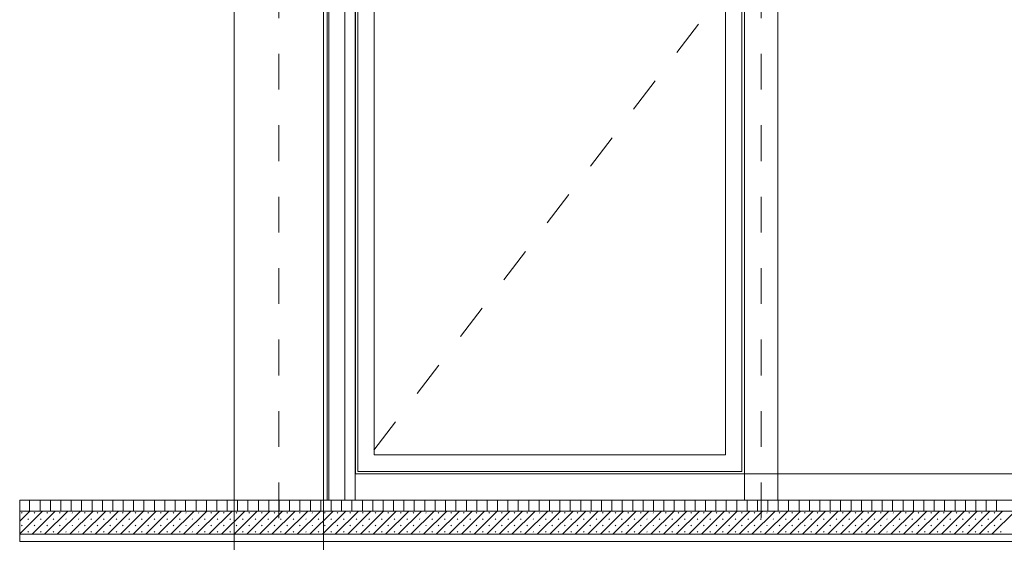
# Model space of a CAD drawing. Header units: metres. Extents: x 69 to 122.5, y -21.4 to -4.6.
# Tile 85 of 250: x 71.4 to 74.2, y -15.3 to -13.9. Entities that reach past the tile are written whole.
import ezdxf

# ---------------------------------------------------------------- set-up
doc = ezdxf.new("R2010")
doc.units = ezdxf.units.M
doc.header["$LTSCALE"] = 0.02
doc.linetypes.add('Dash Style-25', pattern=[1.2, 0.4, -0.8])
doc.linetypes.add('gestrichelt - 02', pattern=[4, 2, -2])
for name, color, linetype, lineweight in [('013_Beton und Stahlbetonarbeiten-330 Außenwände', 7, 'Continuous', 25), ('025_Estricharbeiten-320 Estrich', 7, 'Continuous', 9), ('025_Estricharbeiten-320 FbHz', 7, 'Continuous', 9), ('028_Parkettarbeiten-320 Stäbchenparkett', 7, 'Continuous', 9), ('032_Metallarbeiten-Fenster', 7, 'Continuous', 5), ('Keine', 7, 'Continuous', 9)]:
    doc.layers.add(name, color=color, linetype=linetype, lineweight=lineweight)

msp = doc.modelspace()

# ---------------------------------------------------------------- linework, layer by layer
at = {"layer": '013_Beton und Stahlbetonarbeiten-330 Außenwände', "lineweight": 18}
msp.add_lwpolyline([(75.5575, -11.9609), (71.3946, -11.9609), (71.3946, -12.2109), (71.995, -12.2109), (71.995, -15.4109), (72.245, -15.4109), (72.245, -12.2109), (74.695, -12.2109), (74.695, -15.4109), (74.945, -15.4109), (74.945, -12.2109), (75.5575, -12.2109)], close=True, dxfattribs=at)
at = {"layer": '025_Estricharbeiten-320 Estrich', "color": 251, "linetype": 'Continuous', "lineweight": 9, "true_color": 0x555555}
for p, q in [((71.3946, -15.2696), (71.4233, -15.2409)), ((71.3946, -15.305), (71.4587, -15.2409)), ((71.4291, -15.3059), (71.4941, -15.2409)), ((71.4644, -15.3059), (71.5294, -15.2409)), ((71.4998, -15.3059), (71.5648, -15.2409)), ((71.5351, -15.3059), (71.6001, -15.2409)), ((71.5705, -15.3059), (71.6355, -15.2409)), ((71.6058, -15.3059), (71.6708, -15.2409)), ((71.6412, -15.3059), (71.7062, -15.2409)), ((71.6765, -15.3059), (71.7415, -15.2409)), ((71.7119, -15.3059), (71.7769, -15.2409)), ((71.7473, -15.3059), (71.8123, -15.2409)), ((71.7826, -15.3059), (71.8476, -15.2409)), ((71.818, -15.3059), (71.883, -15.2409)), ((71.8533, -15.3059), (71.9183, -15.2409)), ((71.8887, -15.3059), (71.9537, -15.2409)), ((71.924, -15.3059), (71.989, -15.2409)), ((71.9594, -15.3059), (72.0244, -15.2409)), ((71.9947, -15.3059), (72.0597, -15.2409)), ((72.0301, -15.3059), (72.0951, -15.2409)), ((72.0655, -15.3059), (72.1305, -15.2409)), ((72.1008, -15.3059), (72.1658, -15.2409)), ((72.1362, -15.3059), (72.2012, -15.2409)), ((72.1715, -15.3059), (72.2365, -15.2409)), ((72.2069, -15.3059), (72.2719, -15.2409)), ((72.2422, -15.3059), (72.3072, -15.2409)), ((72.2776, -15.3059), (72.3426, -15.2409)), ((72.3129, -15.3059), (72.3779, -15.2409)), ((72.3483, -15.3059), (72.4133, -15.2409)), ((72.3837, -15.3059), (72.4487, -15.2409)), ((72.419, -15.3059), (72.484, -15.2409)), ((72.4544, -15.3059), (72.5194, -15.2409)), ((72.4897, -15.3059), (72.5547, -15.2409)), ((72.5251, -15.3059), (72.5901, -15.2409)), ((72.5604, -15.3059), (72.6254, -15.2409)), ((72.5958, -15.3059), (72.6608, -15.2409)), ((72.6311, -15.3059), (72.6961, -15.2409)), ((72.6665, -15.3059), (72.7315, -15.2409)), ((72.7019, -15.3059), (72.7669, -15.2409)), ((72.7372, -15.3059), (72.8022, -15.2409)), ((72.7726, -15.3059), (72.8376, -15.2409)), ((72.8079, -15.3059), (72.8729, -15.2409)), ((72.8433, -15.3059), (72.9083, -15.2409)), ((72.8786, -15.3059), (72.9436, -15.2409)), ((72.914, -15.3059), (72.979, -15.2409)), ((72.9493, -15.3059), (73.0143, -15.2409)), ((72.9847, -15.3059), (73.0497, -15.2409)), ((73.0201, -15.3059), (73.0851, -15.2409)), ((73.0554, -15.3059), (73.1204, -15.2409)), ((73.0908, -15.3059), (73.1558, -15.2409)), ((73.1261, -15.3059), (73.1911, -15.2409)), ((73.1615, -15.3059), (73.2265, -15.2409)), ((73.1968, -15.3059), (73.2618, -15.2409)), ((73.2322, -15.3059), (73.2972, -15.2409)), ((73.2675, -15.3059), (73.3325, -15.2409)), ((73.3029, -15.3059), (73.3679, -15.2409)), ((73.3382, -15.3059), (73.4032, -15.2409)), ((73.3736, -15.3059), (73.4386, -15.2409)), ((73.409, -15.3059), (73.474, -15.2409)), ((73.4443, -15.3059), (73.5093, -15.2409)), ((73.4797, -15.3059), (73.5447, -15.2409)), ((73.515, -15.3059), (73.58, -15.2409)), ((73.5504, -15.3059), (73.6154, -15.2409)), ((73.5857, -15.3059), (73.6507, -15.2409)), ((73.6211, -15.3059), (73.6861, -15.2409)), ((73.6564, -15.3059), (73.7214, -15.2409)), ((73.6918, -15.3059), (73.7568, -15.2409)), ((73.7272, -15.3059), (73.7922, -15.2409)), ((73.7625, -15.3059), (73.8275, -15.2409)), ((73.7979, -15.3059), (73.8629, -15.2409)), ((73.8332, -15.3059), (73.8982, -15.2409)), ((73.8686, -15.3059), (73.9336, -15.2409)), ((73.9039, -15.3059), (73.9689, -15.2409)), ((73.9393, -15.3059), (74.0043, -15.2409)), ((73.9746, -15.3059), (74.0396, -15.2409)), ((74.01, -15.3059), (74.075, -15.2409)), ((74.0454, -15.3059), (74.1104, -15.2409)), ((74.0807, -15.3059), (74.1457, -15.2409)), ((74.1161, -15.3059), (74.1811, -15.2409)), ((71.3997, -15.2469), (71.4015, -15.2451)), ((71.4174, -15.2646), (71.4191, -15.2628)), ((71.435, -15.2469), (71.4368, -15.2451)), ((71.4527, -15.2646), (71.4545, -15.2628)), ((71.4704, -15.2469), (71.4722, -15.2451)), ((71.4881, -15.2646), (71.4898, -15.2628)), ((71.5058, -15.2469), (71.5075, -15.2451)), ((71.5234, -15.2646), (71.5252, -15.2628)), ((71.5411, -15.2469), (71.5429, -15.2451)), ((71.5588, -15.2646), (71.5606, -15.2628)), ((71.5765, -15.2469), (71.5782, -15.2451)), ((71.5941, -15.2646), (71.5959, -15.2628)), ((71.6118, -15.2469), (71.6136, -15.2451)), ((71.6295, -15.2646), (71.6313, -15.2628)), ((71.6472, -15.2469), (71.6489, -15.2451)), ((71.6649, -15.2646), (71.6666, -15.2628)), ((71.6825, -15.2469), (71.6843, -15.2451)), ((71.7002, -15.2646), (71.702, -15.2628)), ((71.7179, -15.2469), (71.7197, -15.2451)), ((71.7356, -15.2646), (71.7373, -15.2628)), ((71.7532, -15.2469), (71.755, -15.2451)), ((71.7709, -15.2646), (71.7727, -15.2628)), ((71.7886, -15.2469), (71.7904, -15.2451)), ((71.8063, -15.2646), (71.808, -15.2628)), ((71.824, -15.2469), (71.8257, -15.2451)), ((71.8416, -15.2646), (71.8434, -15.2628)), ((71.8593, -15.2469), (71.8611, -15.2451)), ((71.877, -15.2646), (71.8788, -15.2628)), ((71.8947, -15.2469), (71.8964, -15.2451)), ((71.9123, -15.2646), (71.9141, -15.2628)), ((71.93, -15.2469), (71.9318, -15.2451)), ((71.9477, -15.2646), (71.9495, -15.2628)), ((71.9654, -15.2469), (71.9671, -15.2451)), ((71.9831, -15.2646), (71.9848, -15.2628)), ((72.0007, -15.2469), (72.0025, -15.2451)), ((72.0184, -15.2646), (72.0202, -15.2628)), ((72.0361, -15.2469), (72.0379, -15.2451)), ((72.0538, -15.2646), (72.0555, -15.2628)), ((72.0714, -15.2469), (72.0732, -15.2451)), ((72.0891, -15.2646), (72.0909, -15.2628)), ((72.1068, -15.2469), (72.1086, -15.2451)), ((72.1245, -15.2646), (72.1262, -15.2628)), ((72.1422, -15.2469), (72.1439, -15.2451)), ((72.1598, -15.2646), (72.1616, -15.2628)), ((72.1775, -15.2469), (72.1793, -15.2451)), ((72.1952, -15.2646), (72.197, -15.2628)), ((72.2129, -15.2469), (72.2146, -15.2451)), ((72.2305, -15.2646), (72.2323, -15.2628)), ((72.2482, -15.2469), (72.25, -15.2451)), ((72.2659, -15.2646), (72.2677, -15.2628)), ((72.2836, -15.2469), (72.2853, -15.2451)), ((72.3012, -15.2646), (72.303, -15.2628)), ((72.3189, -15.2469), (72.3207, -15.2451)), ((72.3366, -15.2646), (72.3384, -15.2628)), ((72.3543, -15.2469), (72.3561, -15.2451)), ((72.372, -15.2646), (72.3737, -15.2628)), ((72.3896, -15.2469), (72.3914, -15.2451)), ((72.4073, -15.2646), (72.4091, -15.2628)), ((72.425, -15.2469), (72.4268, -15.2451)), ((72.4427, -15.2646), (72.4444, -15.2628)), ((72.4603, -15.2469), (72.4621, -15.2451)), ((72.478, -15.2646), (72.4798, -15.2628)), ((72.4957, -15.2469), (72.4975, -15.2451)), ((72.5134, -15.2646), (72.5151, -15.2628)), ((72.5311, -15.2469), (72.5328, -15.2451)), ((72.5487, -15.2646), (72.5505, -15.2628)), ((72.5664, -15.2469), (72.5682, -15.2451)), ((72.5841, -15.2646), (72.5859, -15.2628)), ((72.6018, -15.2469), (72.6035, -15.2451)), ((72.6194, -15.2646), (72.6212, -15.2628)), ((72.6371, -15.2469), (72.6389, -15.2451)), ((72.6548, -15.2646), (72.6566, -15.2628)), ((72.6725, -15.2469), (72.6742, -15.2451)), ((72.6902, -15.2646), (72.6919, -15.2628)), ((72.7078, -15.2469), (72.7096, -15.2451)), ((72.7255, -15.2646), (72.7273, -15.2628)), ((72.7432, -15.2469), (72.745, -15.2451)), ((72.7609, -15.2646), (72.7626, -15.2628)), ((72.7785, -15.2469), (72.7803, -15.2451)), ((72.7962, -15.2646), (72.798, -15.2628)), ((72.8139, -15.2469), (72.8157, -15.2451)), ((72.8316, -15.2646), (72.8333, -15.2628)), ((72.8493, -15.2469), (72.851, -15.2451)), ((72.8669, -15.2646), (72.8687, -15.2628)), ((72.8846, -15.2469), (72.8864, -15.2451)), ((72.9023, -15.2646), (72.9041, -15.2628)), ((72.92, -15.2469), (72.9217, -15.2451)), ((72.9376, -15.2646), (72.9394, -15.2628)), ((72.9553, -15.2469), (72.9571, -15.2451)), ((72.973, -15.2646), (72.9748, -15.2628)), ((72.9907, -15.2469), (72.9924, -15.2451)), ((73.0084, -15.2646), (73.0101, -15.2628)), ((73.026, -15.2469), (73.0278, -15.2451)), ((73.0437, -15.2646), (73.0455, -15.2628)), ((73.0614, -15.2469), (73.0632, -15.2451)), ((73.0791, -15.2646), (73.0808, -15.2628)), ((73.0967, -15.2469), (73.0985, -15.2451)), ((73.1144, -15.2646), (73.1162, -15.2628)), ((73.1321, -15.2469), (73.1339, -15.2451)), ((73.1498, -15.2646), (73.1515, -15.2628)), ((73.1675, -15.2469), (73.1692, -15.2451)), ((73.1851, -15.2646), (73.1869, -15.2628)), ((73.2028, -15.2469), (73.2046, -15.2451)), ((73.2205, -15.2646), (73.2223, -15.2628)), ((73.2382, -15.2469), (73.2399, -15.2451)), ((73.2558, -15.2646), (73.2576, -15.2628)), ((73.2735, -15.2469), (73.2753, -15.2451)), ((73.2912, -15.2646), (73.293, -15.2628)), ((73.3089, -15.2469), (73.3106, -15.2451)), ((73.3266, -15.2646), (73.3283, -15.2628)), ((73.3442, -15.2469), (73.346, -15.2451)), ((73.3619, -15.2646), (73.3637, -15.2628)), ((73.3796, -15.2469), (73.3814, -15.2451)), ((73.3973, -15.2646), (73.399, -15.2628)), ((73.4149, -15.2469), (73.4167, -15.2451)), ((73.4326, -15.2646), (73.4344, -15.2628)), ((73.4503, -15.2469), (73.4521, -15.2451)), ((73.468, -15.2646), (73.4697, -15.2628)), ((73.4857, -15.2469), (73.4874, -15.2451)), ((73.5033, -15.2646), (73.5051, -15.2628)), ((73.521, -15.2469), (73.5228, -15.2451)), ((73.5387, -15.2646), (73.5405, -15.2628)), ((73.5564, -15.2469), (73.5581, -15.2451)), ((73.574, -15.2646), (73.5758, -15.2628)), ((73.5917, -15.2469), (73.5935, -15.2451)), ((73.6094, -15.2646), (73.6112, -15.2628)), ((73.6271, -15.2469), (73.6288, -15.2451)), ((73.6448, -15.2646), (73.6465, -15.2628)), ((73.6624, -15.2469), (73.6642, -15.2451)), ((73.6801, -15.2646), (73.6819, -15.2628)), ((73.6978, -15.2469), (73.6996, -15.2451)), ((73.7155, -15.2646), (73.7172, -15.2628)), ((73.7331, -15.2469), (73.7349, -15.2451)), ((73.7508, -15.2646), (73.7526, -15.2628)), ((73.7685, -15.2469), (73.7703, -15.2451)), ((73.7862, -15.2646), (73.7879, -15.2628)), ((73.8039, -15.2469), (73.8056, -15.2451)), ((73.8215, -15.2646), (73.8233, -15.2628)), ((73.8392, -15.2469), (73.841, -15.2451)), ((73.8569, -15.2646), (73.8587, -15.2628)), ((73.8746, -15.2469), (73.8763, -15.2451)), ((73.8922, -15.2646), (73.894, -15.2628)), ((73.9099, -15.2469), (73.9117, -15.2451)), ((73.9276, -15.2646), (73.9294, -15.2628)), ((73.9453, -15.2469), (73.947, -15.2451)), ((73.963, -15.2646), (73.9647, -15.2628)), ((73.9806, -15.2469), (73.9824, -15.2451)), ((73.9983, -15.2646), (74.0001, -15.2628)), ((74.016, -15.2469), (74.0178, -15.2451)), ((74.0337, -15.2646), (74.0354, -15.2628)), ((74.0513, -15.2469), (74.0531, -15.2451)), ((74.069, -15.2646), (74.0708, -15.2628)), ((74.0867, -15.2469), (74.0885, -15.2451)), ((74.1044, -15.2646), (74.1061, -15.2628)), ((74.122, -15.2469), (74.1238, -15.2451)), ((74.1397, -15.2646), (74.1415, -15.2628)), ((71.3997, -15.2823), (71.4015, -15.2805)), ((71.435, -15.2823), (71.4368, -15.2805)), ((71.4704, -15.2823), (71.4722, -15.2805)), ((71.5058, -15.2823), (71.5075, -15.2805)), ((71.5411, -15.2823), (71.5429, -15.2805)), ((71.5765, -15.2823), (71.5782, -15.2805)), ((71.6118, -15.2823), (71.6136, -15.2805)), ((71.6472, -15.2823), (71.6489, -15.2805)), ((71.6825, -15.2823), (71.6843, -15.2805)), ((71.7179, -15.2823), (71.7197, -15.2805)), ((71.7532, -15.2823), (71.755, -15.2805)), ((71.7886, -15.2823), (71.7904, -15.2805)), ((71.824, -15.2823), (71.8257, -15.2805)), ((71.8593, -15.2823), (71.8611, -15.2805)), ((71.8947, -15.2823), (71.8964, -15.2805)), ((71.93, -15.2823), (71.9318, -15.2805)), ((71.9654, -15.2823), (71.9671, -15.2805)), ((72.0007, -15.2823), (72.0025, -15.2805)), ((72.0361, -15.2823), (72.0379, -15.2805)), ((72.0714, -15.2823), (72.0732, -15.2805)), ((72.1068, -15.2823), (72.1086, -15.2805)), ((72.1422, -15.2823), (72.1439, -15.2805)), ((72.1775, -15.2823), (72.1793, -15.2805)), ((72.2129, -15.2823), (72.2146, -15.2805)), ((72.2482, -15.2823), (72.25, -15.2805)), ((72.2836, -15.2823), (72.2853, -15.2805)), ((72.3189, -15.2823), (72.3207, -15.2805)), ((72.3543, -15.2823), (72.3561, -15.2805)), ((72.3896, -15.2823), (72.3914, -15.2805)), ((72.425, -15.2823), (72.4268, -15.2805)), ((72.4603, -15.2823), (72.4621, -15.2805)), ((72.4957, -15.2823), (72.4975, -15.2805)), ((72.5311, -15.2823), (72.5328, -15.2805)), ((72.5664, -15.2823), (72.5682, -15.2805)), ((72.6018, -15.2823), (72.6035, -15.2805)), ((72.6371, -15.2823), (72.6389, -15.2805)), ((72.6725, -15.2823), (72.6742, -15.2805)), ((72.7078, -15.2823), (72.7096, -15.2805)), ((72.7432, -15.2823), (72.745, -15.2805)), ((72.7785, -15.2823), (72.7803, -15.2805)), ((72.8139, -15.2823), (72.8157, -15.2805)), ((72.8493, -15.2823), (72.851, -15.2805)), ((72.8846, -15.2823), (72.8864, -15.2805)), ((72.92, -15.2823), (72.9217, -15.2805)), ((72.9553, -15.2823), (72.9571, -15.2805)), ((72.9907, -15.2823), (72.9924, -15.2805)), ((73.026, -15.2823), (73.0278, -15.2805)), ((73.0614, -15.2823), (73.0632, -15.2805)), ((73.0967, -15.2823), (73.0985, -15.2805)), ((73.1321, -15.2823), (73.1339, -15.2805)), ((73.1675, -15.2823), (73.1692, -15.2805)), ((73.2028, -15.2823), (73.2046, -15.2805)), ((73.2382, -15.2823), (73.2399, -15.2805)), ((73.2735, -15.2823), (73.2753, -15.2805)), ((73.3089, -15.2823), (73.3106, -15.2805)), ((73.3442, -15.2823), (73.346, -15.2805)), ((73.3796, -15.2823), (73.3814, -15.2805)), ((73.4149, -15.2823), (73.4167, -15.2805)), ((73.4503, -15.2823), (73.4521, -15.2805)), ((73.4857, -15.2823), (73.4874, -15.2805)), ((73.521, -15.2823), (73.5228, -15.2805)), ((73.5564, -15.2823), (73.5581, -15.2805)), ((73.5917, -15.2823), (73.5935, -15.2805)), ((73.6271, -15.2823), (73.6288, -15.2805)), ((73.6624, -15.2823), (73.6642, -15.2805)), ((73.6978, -15.2823), (73.6996, -15.2805)), ((73.7331, -15.2823), (73.7349, -15.2805)), ((73.7685, -15.2823), (73.7703, -15.2805)), ((73.8039, -15.2823), (73.8056, -15.2805)), ((73.8392, -15.2823), (73.841, -15.2805)), ((73.8746, -15.2823), (73.8763, -15.2805)), ((73.9099, -15.2823), (73.9117, -15.2805)), ((73.9453, -15.2823), (73.947, -15.2805)), ((73.9806, -15.2823), (73.9824, -15.2805)), ((74.016, -15.2823), (74.0178, -15.2805)), ((74.0513, -15.2823), (74.0531, -15.2805)), ((74.0867, -15.2823), (74.0885, -15.2805)), ((74.122, -15.2823), (74.1238, -15.2805)), ((71.4174, -15.2999), (71.4191, -15.2982)), ((71.4527, -15.2999), (71.4545, -15.2982)), ((71.4881, -15.2999), (71.4898, -15.2982)), ((71.5234, -15.2999), (71.5252, -15.2982)), ((71.5588, -15.2999), (71.5606, -15.2982)), ((71.5941, -15.2999), (71.5959, -15.2982)), ((71.6295, -15.2999), (71.6313, -15.2982)), ((71.6649, -15.2999), (71.6666, -15.2982)), ((71.7002, -15.2999), (71.702, -15.2982)), ((71.7356, -15.2999), (71.7373, -15.2982)), ((71.7709, -15.2999), (71.7727, -15.2982)), ((71.8063, -15.2999), (71.808, -15.2982)), ((71.8416, -15.2999), (71.8434, -15.2982)), ((71.877, -15.2999), (71.8788, -15.2982)), ((71.9123, -15.2999), (71.9141, -15.2982)), ((71.9477, -15.2999), (71.9495, -15.2982)), ((71.9831, -15.2999), (71.9848, -15.2982)), ((72.0184, -15.2999), (72.0202, -15.2982)), ((72.0538, -15.2999), (72.0555, -15.2982)), ((72.0891, -15.2999), (72.0909, -15.2982)), ((72.1245, -15.2999), (72.1262, -15.2982)), ((72.1598, -15.2999), (72.1616, -15.2982)), ((72.1952, -15.2999), (72.197, -15.2982)), ((72.2305, -15.2999), (72.2323, -15.2982)), ((72.2659, -15.2999), (72.2677, -15.2982)), ((72.3012, -15.2999), (72.303, -15.2982)), ((72.3366, -15.2999), (72.3384, -15.2982)), ((72.372, -15.2999), (72.3737, -15.2982)), ((72.4073, -15.2999), (72.4091, -15.2982)), ((72.4427, -15.2999), (72.4444, -15.2982)), ((72.478, -15.2999), (72.4798, -15.2982)), ((72.5134, -15.2999), (72.5151, -15.2982)), ((72.5487, -15.2999), (72.5505, -15.2982)), ((72.5841, -15.2999), (72.5859, -15.2982)), ((72.6194, -15.2999), (72.6212, -15.2982)), ((72.6548, -15.2999), (72.6566, -15.2982)), ((72.6902, -15.2999), (72.6919, -15.2982)), ((72.7255, -15.2999), (72.7273, -15.2982)), ((72.7609, -15.2999), (72.7626, -15.2982)), ((72.7962, -15.2999), (72.798, -15.2982)), ((72.8316, -15.2999), (72.8333, -15.2982)), ((72.8669, -15.2999), (72.8687, -15.2982)), ((72.9023, -15.2999), (72.9041, -15.2982)), ((72.9376, -15.2999), (72.9394, -15.2982)), ((72.973, -15.2999), (72.9748, -15.2982)), ((73.0084, -15.2999), (73.0101, -15.2982)), ((73.0437, -15.2999), (73.0455, -15.2982)), ((73.0791, -15.2999), (73.0808, -15.2982)), ((73.1144, -15.2999), (73.1162, -15.2982)), ((73.1498, -15.2999), (73.1515, -15.2982)), ((73.1851, -15.2999), (73.1869, -15.2982)), ((73.2205, -15.2999), (73.2223, -15.2982)), ((73.2558, -15.2999), (73.2576, -15.2982)), ((73.2912, -15.2999), (73.293, -15.2982)), ((73.3266, -15.2999), (73.3283, -15.2982)), ((73.3619, -15.2999), (73.3637, -15.2982)), ((73.3973, -15.2999), (73.399, -15.2982)), ((73.4326, -15.2999), (73.4344, -15.2982)), ((73.468, -15.2999), (73.4697, -15.2982)), ((73.5033, -15.2999), (73.5051, -15.2982)), ((73.5387, -15.2999), (73.5405, -15.2982)), ((73.574, -15.2999), (73.5758, -15.2982)), ((73.6094, -15.2999), (73.6112, -15.2982)), ((73.6448, -15.2999), (73.6465, -15.2982)), ((73.6801, -15.2999), (73.6819, -15.2982)), ((73.7155, -15.2999), (73.7172, -15.2982)), ((73.7508, -15.2999), (73.7526, -15.2982)), ((73.7862, -15.2999), (73.7879, -15.2982)), ((73.8215, -15.2999), (73.8233, -15.2982)), ((73.8569, -15.2999), (73.8587, -15.2982)), ((73.8922, -15.2999), (73.894, -15.2982)), ((73.9276, -15.2999), (73.9294, -15.2982)), ((73.963, -15.2999), (73.9647, -15.2982)), ((73.9983, -15.2999), (74.0001, -15.2982)), ((74.0337, -15.2999), (74.0354, -15.2982)), ((74.069, -15.2999), (74.0708, -15.2982)), ((74.1044, -15.2999), (74.1061, -15.2982)), ((74.1397, -15.2999), (74.1415, -15.2982))]:
    msp.add_line(p, q, dxfattribs=at)
at = {"layer": '025_Estricharbeiten-320 Estrich'}
msp.add_lwpolyline([(71.3946, -15.2409), (71.3946, -15.3059), (75.5575, -15.3059), (75.5575, -15.2409)], close=True, dxfattribs=at)
at = {"layer": '025_Estricharbeiten-320 FbHz'}
msp.add_lwpolyline([(71.3946, -15.3059), (71.3946, -15.3259), (75.5575, -15.3259), (75.5575, -15.3059)], close=True, dxfattribs=at)
at = {"layer": '028_Parkettarbeiten-320 Stäbchenparkett', "color": 27, "linetype": 'Continuous', "lineweight": 5, "true_color": 0x7f532a}
for p, q in [((71.4225, -15.2409), (71.4225, -15.2109)), ((71.4516, -15.2409), (71.4516, -15.2109)), ((71.4807, -15.2409), (71.4807, -15.2109)), ((71.5098, -15.2409), (71.5098, -15.2109)), ((71.5389, -15.2409), (71.5389, -15.2109)), ((71.568, -15.2409), (71.568, -15.2109)), ((71.5971, -15.2409), (71.5971, -15.2109)), ((71.6262, -15.2409), (71.6262, -15.2109)), ((71.6553, -15.2409), (71.6553, -15.2109)), ((71.6844, -15.2409), (71.6844, -15.2109)), ((71.7135, -15.2409), (71.7135, -15.2109)), ((71.7426, -15.2409), (71.7426, -15.2109)), ((71.7717, -15.2409), (71.7717, -15.2109)), ((71.8008, -15.2409), (71.8008, -15.2109)), ((71.8299, -15.2409), (71.8299, -15.2109)), ((71.859, -15.2409), (71.859, -15.2109)), ((71.8882, -15.2409), (71.8882, -15.2109)), ((71.9173, -15.2409), (71.9173, -15.2109)), ((71.9464, -15.2409), (71.9464, -15.2109)), ((71.9755, -15.2409), (71.9755, -15.2109)), ((72.0046, -15.2409), (72.0046, -15.2109)), ((72.0337, -15.2409), (72.0337, -15.2109)), ((72.0628, -15.2409), (72.0628, -15.2109)), ((72.0919, -15.2409), (72.0919, -15.2109)), ((72.121, -15.2409), (72.121, -15.2109)), ((72.1501, -15.2409), (72.1501, -15.2109)), ((72.1792, -15.2409), (72.1792, -15.2109)), ((72.2083, -15.2409), (72.2083, -15.2109)), ((72.2374, -15.2409), (72.2374, -15.2109)), ((72.2665, -15.2409), (72.2665, -15.2109)), ((72.2956, -15.2409), (72.2956, -15.2109)), ((72.3247, -15.2409), (72.3247, -15.2109)), ((72.3538, -15.2409), (72.3538, -15.2109)), ((72.3829, -15.2409), (72.3829, -15.2109)), ((72.412, -15.2409), (72.412, -15.2109)), ((72.4411, -15.2409), (72.4411, -15.2109)), ((72.4702, -15.2409), (72.4702, -15.2109)), ((72.4993, -15.2409), (72.4993, -15.2109)), ((72.5285, -15.2409), (72.5285, -15.2109)), ((72.5576, -15.2409), (72.5576, -15.2109)), ((72.5867, -15.2409), (72.5867, -15.2109)), ((72.6158, -15.2409), (72.6158, -15.2109)), ((72.6449, -15.2409), (72.6449, -15.2109)), ((72.674, -15.2409), (72.674, -15.2109)), ((72.7031, -15.2409), (72.7031, -15.2109)), ((72.7322, -15.2409), (72.7322, -15.2109)), ((72.7613, -15.2409), (72.7613, -15.2109)), ((72.7904, -15.2409), (72.7904, -15.2109)), ((72.8195, -15.2409), (72.8195, -15.2109)), ((72.8486, -15.2409), (72.8486, -15.2109)), ((72.8777, -15.2409), (72.8777, -15.2109)), ((72.9068, -15.2409), (72.9068, -15.2109)), ((72.9359, -15.2409), (72.9359, -15.2109)), ((72.965, -15.2409), (72.965, -15.2109)), ((72.9941, -15.2409), (72.9941, -15.2109)), ((73.0232, -15.2409), (73.0232, -15.2109)), ((73.0523, -15.2409), (73.0523, -15.2109)), ((73.0814, -15.2409), (73.0814, -15.2109)), ((73.1105, -15.2409), (73.1105, -15.2109)), ((73.1396, -15.2409), (73.1396, -15.2109)), ((73.1688, -15.2409), (73.1688, -15.2109)), ((73.1979, -15.2409), (73.1979, -15.2109)), ((73.227, -15.2409), (73.227, -15.2109)), ((73.2561, -15.2409), (73.2561, -15.2109)), ((73.2852, -15.2409), (73.2852, -15.2109)), ((73.3143, -15.2409), (73.3143, -15.2109)), ((73.3434, -15.2409), (73.3434, -15.2109)), ((73.3725, -15.2409), (73.3725, -15.2109)), ((73.4016, -15.2409), (73.4016, -15.2109)), ((73.4307, -15.2409), (73.4307, -15.2109)), ((73.4598, -15.2409), (73.4598, -15.2109)), ((73.4889, -15.2409), (73.4889, -15.2109)), ((73.518, -15.2409), (73.518, -15.2109)), ((73.5471, -15.2409), (73.5471, -15.2109)), ((73.5762, -15.2409), (73.5762, -15.2109)), ((73.6053, -15.2409), (73.6053, -15.2109)), ((73.6344, -15.2409), (73.6344, -15.2109)), ((73.6635, -15.2409), (73.6635, -15.2109)), ((73.6926, -15.2409), (73.6926, -15.2109)), ((73.7217, -15.2409), (73.7217, -15.2109)), ((73.7508, -15.2409), (73.7508, -15.2109)), ((73.7799, -15.2409), (73.7799, -15.2109)), ((73.8091, -15.2409), (73.8091, -15.2109)), ((73.8382, -15.2409), (73.8382, -15.2109)), ((73.8673, -15.2409), (73.8673, -15.2109)), ((73.8964, -15.2409), (73.8964, -15.2109)), ((73.9255, -15.2409), (73.9255, -15.2109)), ((73.9546, -15.2409), (73.9546, -15.2109)), ((73.9837, -15.2409), (73.9837, -15.2109)), ((74.0128, -15.2409), (74.0128, -15.2109)), ((74.0419, -15.2409), (74.0419, -15.2109)), ((74.071, -15.2409), (74.071, -15.2109)), ((74.1001, -15.2409), (74.1001, -15.2109)), ((74.1292, -15.2409), (74.1292, -15.2109))]:
    msp.add_line(p, q, dxfattribs=at)
at = {"layer": '028_Parkettarbeiten-320 Stäbchenparkett'}
msp.add_lwpolyline([(71.3946, -15.2109), (71.3946, -15.2409), (75.5575, -15.2409), (75.5575, -15.2109)], close=True, dxfattribs=at)
at = {"layer": '032_Metallarbeiten-Fenster', "color": 8, "linetype": 'Dash Style-25', "lineweight": 9, "true_color": 0x808080}
for p, q in [((72.12, -5.9611), (72.12, -16.75)), ((73.47, -5.9611), (73.47, -16.75))]:
    msp.add_line(p, q, dxfattribs=at)
at = {"layer": '032_Metallarbeiten-Fenster', "color": 7, "linetype": 'Continuous', "lineweight": 9}
msp.add_lwpolyline([(72.245, -12.2109), (72.245, -15.2109), (72.255, -15.2109), (72.255, -12.2211), (74.685, -12.2211), (74.685, -15.2109), (74.695, -15.2109), (74.695, -12.2109)], close=True, dxfattribs=at)
at = {"layer": '032_Metallarbeiten-Fenster', "color": 7, "linetype": 'Continuous', "lineweight": 18}
for points in [[(72.2602, -15.2109), (72.2602, -12.2259), (74.6802, -12.2259), (74.6802, -15.2109), (72.334, -15.2109), (72.334, -15.1369), (74.6062, -15.1369), (74.6062, -12.2999), (72.3342, -12.2999), (72.334, -15.2109)], [(72.3872, -12.3529), (73.3702, -12.3529), (73.3702, -15.0839), (72.3872, -15.0839), (72.3872, -12.3529), (72.3412, -12.3069), (72.3412, -15.1299), (73.4162, -15.1299), (73.4162, -12.3069), (72.3412, -12.3069)], [(73.4232, -12.2999), (73.5172, -12.2999), (73.5172, -15.2109), (73.4232, -15.2109)]]:
    msp.add_lwpolyline(points, close=True, dxfattribs=at)
at = {"layer": '032_Metallarbeiten-Fenster', "color": 251, "linetype": 'Continuous', "lineweight": 9, "true_color": 0x555555}
msp.add_lwpolyline([(72.3412, -12.3069), (73.4162, -12.3069), (73.4162, -15.1299), (72.3412, -15.1299), (72.3412, -12.3069), (72.3342, -12.2999), (72.3342, -15.1369), (73.4232, -15.1369), (73.4232, -12.2999), (72.3342, -12.2999)], close=True, dxfattribs=at)
at = {"layer": '032_Metallarbeiten-Fenster', "color": 7, "linetype": 'gestrichelt - 02', "lineweight": 13}
msp.add_lwpolyline([(72.3412, -12.3069), (73.4162, -13.7184), (72.3412, -15.1299)], dxfattribs=at)
at = {"layer": '032_Metallarbeiten-Fenster'}
for points in [[(73.5172, -12.2999), (74.6062, -12.2999), (74.6062, -15.1369), (73.5172, -15.1369)], [(72.3872, -12.3529), (73.3702, -12.3529), (73.3702, -15.0839), (72.3872, -15.0839)]]:
    msp.add_lwpolyline(points, close=True, dxfattribs=at)
at = {"layer": 'Defpoints', "color": 0, "lineweight": 0}
for p, q in [((72.245, -14.7109), (72.245, -14.7109)), ((72.305, -15.0711), (72.305, -15.0711)), ((72.305, -15.0711), (72.305, -15.0711)), ((72.255, -15.1214), (72.255, -15.1214)), ((72.255, -15.1214), (72.255, -15.1214)), ((72.245, -15.1311), (72.245, -15.1311))]:
    msp.add_line(p, q, dxfattribs=at)
at = {"layer": 'Keine', "color": 8, "linetype": 'Continuous', "lineweight": 13, "true_color": 0x808080}
msp.add_lwpolyline([(72.255, -12.2211), (72.255, -15.2109), (72.305, -15.2109), (72.305, -12.2714)], close=True, dxfattribs=at)

doc.saveas('drawing.dxf')
